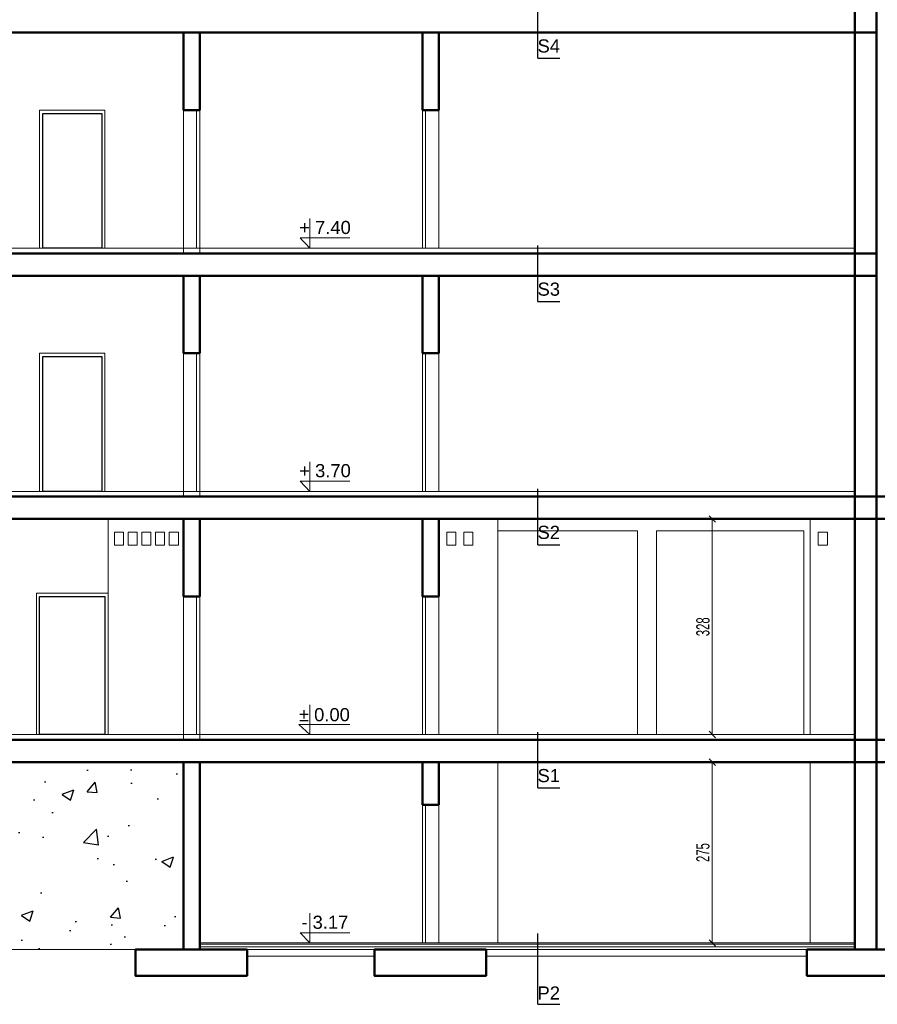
# Model space of a CAD drawing. Header units: millimetres. Extents: x 72202 to 304796, y 21658 to 519946.
# Tile 38 of 139: x 208908 to 210212, y 200756 to 202254. Entities that reach past the tile are written whole.
import ezdxf

# ---------------------------------------------------------------- set-up
doc = ezdxf.new("R2010")
doc.units = ezdxf.units.MM
doc.layers.get('0').update_dxf_attribs({"color": 253})
doc.layers.get('Defpoints').update_dxf_attribs({"color": 253})
for name, color, linetype, lineweight in [('linia - cienka', 253, 'Continuous', 25), ('linia - gruba - projektowana', 253, 'Continuous', 50), ('linia - ściany do wyburzenia', 253, 'Continuous', 5), ('LINIA CIENKA', 7, 'Continuous', 13), ('LINIA WYMIAROWANIE', 253, 'Continuous', 9), ('odnośnik', 253, 'Continuous', 18), ('OPISY', 253, 'Continuous', 9)]:
    doc.layers.add(name, color=color, linetype=linetype, lineweight=lineweight)
doc.layers.add('LINIA-NIE DRUKOWAĆ', color=253, linetype='Continuous', lineweight=20, plot=False)
doc.styles.add('Arial', font='arial.ttf', dxfattribs={"height": 250})
doc.styles.add('simplex', font='arial.ttf')
doc.styles.get("Standard").update_dxf_attribs({"font": 'ARIALN.TTF', "width": 0.75})
doc.dimstyles.new('sebek100', dxfattribs={"dimtxt": 17, "dimasz": 10, "dimexe": 10, "dimexo": 20, "dimgap": 4, "dimtad": 1, "dimrnd": 0.5, "dimtxsty": 'Standard', "dimblk": 'OBLIQUE', "dimcen": 8, "dimclre": 1, "dimazin": 0, "dimtm": 1e-09, "dimtfac": 1, "dimtix": 1, "dimtmove": 1, "dimatfit": 3, "dimldrblk": 'zas', "dimfxl": 10, "dimfxlon": 1, "dimtolj": 2, "dimlwd": -1, "dimlwe": -1, "dimarcsym": 0})

# ---------------------------------------------------------------- blocks, each defined once
blk = doc.blocks.new('_Oblique')
at = {"color": 0, "linetype": 'ByBlock', "lineweight": -2}
blk.add_line((-0.5, -0.5), (0.5, 0.5), dxfattribs=at)
blk = doc.blocks.new('*D251')
at = {"layer": 'Defpoints', "color": 0, "lineweight": -3, "ltscale": 4, "transparency": 16777216}
for p in [(209181.8, 201124), (209961.3, 201124), (209181.8, 200849)]:
    blk.add_point(p, dxfattribs=at)
at = {"layer": 'LINIA WYMIAROWANIE', "ltscale": 4, "transparency": 16777216}
for p, q in [((209951.3, 201124), (209971.3, 201124)), ((209951.3, 200849), (209971.3, 200849))]:
    blk.add_line(p, q, dxfattribs=at)
at = {"layer": 'LINIA WYMIAROWANIE', "color": 0, "ltscale": 4, "transparency": 16777216}
blk.add_line((209961.3, 200849), (209961.3, 201124), dxfattribs=at)
at = {"layer": 'LINIA WYMIAROWANIE', "color": 0, "ltscale": 4, "transparency": 16777216, "xscale": 10, "yscale": 10, "zscale": 10}
for p, rotation in [((209961.3, 201124), 90), ((209961.3, 200849), 270)]:
    blk.add_blockref('_Oblique', p, dxfattribs=dict(at, rotation=rotation))
at = {"layer": 'LINIA WYMIAROWANIE', "color": 0, "lineweight": -3, "ltscale": 4, "transparency": 16777216, "insert": (209947.1, 200986.5), "char_height": 20, "attachment_point": 5, "rotation": 90, "bg_fill": 3, "box_fill_scale": 1.1, "bg_fill_color": 256, "bg_fill_true_color": 13158600, "bg_fill_transparency": 0}
blk.add_mtext('\\A2;275', dxfattribs=at)
blk = doc.blocks.new('zas')
blk = doc.blocks.new('*D253')
at = {"layer": 'Defpoints', "color": 0, "lineweight": -3, "ltscale": 4, "transparency": 16777216}
for p in [(209961.3, 201494), (210178.3, 201494), (210178.3, 201166)]:
    blk.add_point(p, dxfattribs=at)
at = {"layer": 'LINIA WYMIAROWANIE', "ltscale": 4, "transparency": 16777216}
for p, q in [((209971.3, 201494), (209951.3, 201494)), ((209971.3, 201166), (209951.3, 201166))]:
    blk.add_line(p, q, dxfattribs=at)
at = {"layer": 'LINIA WYMIAROWANIE', "color": 0, "ltscale": 4, "transparency": 16777216}
blk.add_line((209961.3, 201166), (209961.3, 201494), dxfattribs=at)
at = {"layer": 'LINIA WYMIAROWANIE', "color": 0, "ltscale": 4, "transparency": 16777216, "xscale": 10, "yscale": 10, "zscale": 10}
for p, rotation in [((209961.3, 201494), 90), ((209961.3, 201166), 270)]:
    blk.add_blockref('_Oblique', p, dxfattribs=dict(at, rotation=rotation))
at = {"layer": 'LINIA WYMIAROWANIE', "color": 0, "lineweight": -3, "ltscale": 4, "transparency": 16777216, "insert": (209947.1, 201330), "char_height": 20, "attachment_point": 5, "rotation": 90, "bg_fill": 3, "box_fill_scale": 1.1, "bg_fill_color": 256, "bg_fill_true_color": 13158600, "bg_fill_transparency": 0}
blk.add_mtext('\\A2;328', dxfattribs=at)

msp = doc.modelspace()

# ---------------------------------------------------------------- hatches: boundary and pattern name
at = {"layer": 'linia - ściany do wyburzenia', "lineweight": -3, "ltscale": 1.2}
h = msp.add_hatch(dxfattribs=at)
h.set_pattern_fill('AR-CONC', color=256)
h.paths.add_polyline_path([(208643.728, 201124.042), (208643.728, 200839.042), (209156.772, 200839.042), (209156.772, 201124.042)])
h.paths.add_polyline_path([(208593.728, 200839.042), (208643.728, 200839.042), (208643.728, 201124.042), (208593.728, 201124.042)])
h.paths.add_polyline_path([(208593.728, 201124.042), (208520.07, 201124.042), (208520.07, 200839.042), (208593.728, 200839.042)])
h.paths.add_polyline_path([(208675.125, 201068.928), (208719.3, 201068.928), (208719.3, 201110.143), (208675.125, 201110.143)], flags=24)

# ---------------------------------------------------------------- linework, layer by layer
at = {"layer": 'linia - cienka'}
for p, q in [((209695.827, 202194.91), (209695.827, 202291.093)), ((209695.827, 202194.91), (209729.333, 202194.91)), ((209695.827, 201824.91), (209695.827, 201909.923)), ((209695.827, 201824.91), (209729.333, 201824.91)), ((209695.827, 201454.91), (209695.827, 201539.923)), ((209695.827, 201454.91), (209729.333, 201454.91)), ((209695.827, 201084.91), (209695.827, 201169.923)), ((209695.827, 201084.91), (209729.333, 201084.91)), ((209695.827, 200755.669), (209695.827, 200863.397)), ((209695.827, 200755.669), (209729.333, 200755.669))]:
    msp.add_line(p, q, dxfattribs=at)
at = {"layer": 'linia - gruba - projektowana'}
for p, q in [((210211.292, 200839.042), (210211.292, 202448.042)), ((210178.292, 200839.042), (210178.292, 202388.042)), ((208486.877, 202234.042), (210211.292, 202234.042)), ((209156.772, 202116.042), (209156.772, 202234.042)), ((209181.772, 202234.042), (209181.772, 202116.042)), ((209520.292, 202116.042), (209520.292, 202234.042)), ((209545.292, 202234.042), (209545.292, 202116.042)), ((209156.772, 202116.042), (209181.772, 202116.042)), ((209520.292, 202116.042), (209545.292, 202116.042)), ((208486.877, 201898.042), (210211.292, 201898.042)), ((208486.877, 201864.042), (210211.292, 201864.042)), ((209156.772, 201746.042), (209156.772, 201864.042)), ((209181.772, 201864.042), (209181.772, 201746.042)), ((209520.292, 201746.042), (209520.292, 201864.042)), ((209545.292, 201864.042), (209545.292, 201746.042)), ((209156.772, 201746.042), (209181.772, 201746.042)), ((209520.292, 201746.042), (209545.292, 201746.042)), ((208486.877, 201528.042), (210211.292, 201528.042)), ((210210.773, 201528.042), (210509.656, 201528.042)), ((208486.877, 201494.042), (210211.292, 201494.042)), ((209156.772, 201376.042), (209156.772, 201494.042)), ((209181.772, 201494.042), (209181.772, 201376.042)), ((209520.292, 201376.042), (209520.292, 201494.042)), ((209545.292, 201494.042), (209545.292, 201376.042)), ((210210.773, 201494.042), (210509.656, 201494.042)), ((209156.772, 201376.042), (209181.772, 201376.042)), ((209520.292, 201376.042), (209545.292, 201376.042)), ((208486.877, 201158.042), (210211.292, 201158.042)), ((210211.292, 201158.042), (210509.656, 201158.042)), ((208486.877, 201124.042), (210211.292, 201124.042)), ((209156.772, 200839.042), (209156.772, 201124.042)), ((209181.772, 201124.042), (209181.772, 200839.042)), ((209520.292, 201059.042), (209520.292, 201124.042)), ((209545.292, 201124.042), (209545.292, 201059.042)), ((210211.292, 201124.042), (210509.656, 201124.042)), ((209520.292, 201059.042), (209545.292, 201059.042)), ((209253.772, 200839.042), (209083.772, 200839.042)), ((209617.292, 200839.042), (209447.292, 200839.042)), ((210178.292, 200839.042), (210105.292, 200839.042))]:
    msp.add_line(p, q, dxfattribs=at)
for points in [[(209253.772, 200839.042), (209083.772, 200839.042), (209083.772, 200799.042), (209253.772, 200799.042)], [(209617.292, 200839.042), (209447.292, 200839.042), (209447.292, 200799.042), (209617.292, 200799.042)], [(210275.292, 200839.042), (210105.292, 200839.042), (210105.292, 200799.042), (210275.292, 200799.042)]]:
    msp.add_lwpolyline(points, close=True, dxfattribs=at)
at = {"layer": 'LINIA CIENKA'}
for p, q in [((209156.772, 201906.042), (209156.772, 202116.042)), ((209176.772, 202116.042), (209176.772, 201906.042)), ((209181.772, 202116.042), (209181.772, 201906.042)), ((209520.292, 201906.042), (209520.292, 202116.042)), ((209525.292, 201906.042), (209525.292, 202116.042)), ((209545.292, 202116.042), (209545.292, 201906.042)), ((208520.07, 201906.042), (210178.292, 201906.042)), ((209181.772, 201906.042), (209156.772, 201906.042)), ((209156.772, 201536.042), (209156.772, 201746.042)), ((209176.772, 201746.042), (209176.772, 201536.042)), ((209181.772, 201746.042), (209181.772, 201536.042)), ((209520.292, 201536.042), (209520.292, 201746.042)), ((209525.292, 201536.042), (209525.292, 201746.042)), ((209545.292, 201746.042), (209545.292, 201536.042)), ((208520.07, 201536.042), (210178.292, 201536.042)), ((209181.772, 201536.042), (209156.772, 201536.042)), ((209042.564, 201166.042), (209042.564, 201494.042)), ((209635.292, 201166.042), (209635.292, 201494.042)), ((210110.292, 201166.042), (210110.292, 201494.042)), ((209557.292, 201474.042), (209571.292, 201474.042)), ((209557.292, 201454.042), (209557.292, 201474.042)), ((209571.292, 201474.042), (209571.292, 201454.042)), ((209583.292, 201474.042), (209597.292, 201474.042)), ((209583.292, 201454.042), (209583.292, 201474.042)), ((209597.292, 201474.042), (209597.292, 201454.042)), ((209635.292, 201476.042), (209847.292, 201476.042)), ((209847.292, 201166.042), (209847.292, 201476.042)), ((209876.292, 201166.042), (209876.292, 201476.042)), ((210100.292, 201166.042), (210100.292, 201476.042)), ((209571.292, 201454.042), (209557.292, 201454.042)), ((209597.292, 201454.042), (209583.292, 201454.042)), ((209156.772, 201166.042), (209156.772, 201376.042)), ((209176.772, 201376.042), (209176.772, 201166.042)), ((209181.772, 201376.042), (209181.772, 201166.042)), ((209520.292, 201166.042), (209520.292, 201376.042)), ((209525.292, 201166.042), (209525.292, 201376.042)), ((209545.292, 201376.042), (209545.292, 201166.042)), ((208520.07, 201166.042), (210178.292, 201166.042)), ((209181.772, 201166.042), (209156.772, 201166.042)), ((210110.292, 201124.042), (210110.292, 200849.042)), ((209520.292, 200849.042), (209520.292, 201059.042)), ((209525.292, 200849.042), (209525.292, 201059.042)), ((209545.292, 201059.042), (209545.292, 200849.042)), ((209181.772, 200849.042), (209520.292, 200849.042)), ((209447.292, 200839.042), (209253.772, 200839.042)), ((209520.292, 200849.042), (210178.292, 200849.042)), ((210105.292, 200839.042), (209617.292, 200839.042)), ((209447.292, 200829.042), (209253.772, 200829.042)), ((210105.292, 200829.042), (209617.292, 200829.042))]:
    msp.add_line(p, q, dxfattribs=at)
for points in [[(208938.146, 202116.042), (209037.564, 202116.042), (209037.564, 201906.042), (208938.146, 201906.042)], [(208938.146, 201746.042), (209037.564, 201746.042), (209037.564, 201536.042), (208938.146, 201536.042)], [(209051.768, 201474.042), (209065.768, 201474.042), (209065.768, 201454.042), (209051.768, 201454.042)], [(209072.617, 201474.042), (209086.617, 201474.042), (209086.617, 201454.042), (209072.617, 201454.042)], [(209093.466, 201474.042), (209107.466, 201474.042), (209107.466, 201454.042), (209093.466, 201454.042)], [(209114.315, 201474.042), (209128.315, 201474.042), (209128.315, 201454.042), (209114.315, 201454.042)], [(209135.164, 201474.042), (209149.164, 201474.042), (209149.164, 201454.042), (209135.164, 201454.042)], [(208933.146, 201381.042), (209042.564, 201381.042), (209042.564, 201166.042), (208933.146, 201166.042)]]:
    msp.add_lwpolyline(points, close=True, dxfattribs=at)
at = {"layer": 'LINIA WYMIAROWANIE', "lineweight": -3, "ltscale": 1.2}
for p, q in [((209156.772, 202116.042), (209181.772, 202116.042)), ((209520.292, 202116.042), (209545.292, 202116.042)), ((209156.772, 201746.042), (209181.772, 201746.042)), ((209520.292, 201746.042), (209545.292, 201746.042))]:
    msp.add_line(p, q, dxfattribs=at)
at = {"layer": 'LINIA WYMIAROWANIE', "color": 8, "lineweight": -3, "ltscale": 4}
for points in [[(208943.146, 202111.042), (209032.564, 202111.042), (209032.564, 201906.042), (208943.146, 201906.042)], [(208943.146, 201741.042), (209032.564, 201741.042), (209032.564, 201536.042), (208943.146, 201536.042)], [(208938.146, 201376.042), (209037.564, 201376.042), (209037.564, 201166.042), (208938.146, 201166.042)]]:
    msp.add_lwpolyline(points, close=True, dxfattribs=at)
at = {"layer": 'LINIA-NIE DRUKOWAĆ'}
for p, q in [((209156.772, 201898.042), (209156.772, 201906.042)), ((209156.772, 201898.042), (209156.772, 201906.042)), ((209181.772, 201906.042), (209181.772, 201898.042)), ((209181.772, 201906.042), (209181.772, 201898.042)), ((209156.772, 201528.042), (209156.772, 201536.042)), ((209156.772, 201528.042), (209156.772, 201536.042)), ((209181.772, 201536.042), (209181.772, 201528.042)), ((209181.772, 201536.042), (209181.772, 201528.042)), ((209156.772, 201158.042), (209156.772, 201166.042)), ((209181.772, 201166.042), (209181.772, 201158.042))]:
    msp.add_line(p, q, dxfattribs=at)
msp.add_lwpolyline([(208520.07, 201124.042), (209156.772, 201124.042), (209156.772, 200839.042), (208520.07, 200839.042)], close=True, dxfattribs=at)
at = {"layer": 'odnośnik', "ltscale": 100}
for p, q in [((209349.181, 201211.08), (209349.181, 201166.042)), ((209349.181, 201166.042), (209332.23, 201181.587)), ((209332.23, 201181.587), (209410.133, 201181.587))]:
    msp.add_line(p, q, dxfattribs=at)

# ---------------------------------------------------------------- texts
at = {"layer": 'odnośnik', "ltscale": 100, "char_height": 20, "width": 138.64998, "attachment_point": 1, "style": 'Arial', "bg_fill": 2}
for s, insert in [('+ 7.40', (209333.038, 201947.499)), ('+ 3.70', (209333.038, 201577.499)), ('- 3.17', (209336.268, 200890.499))]:
    msp.add_mtext(s, dxfattribs=dict(at, insert=insert))
at = {"layer": 'odnośnik', "ltscale": 100, "insert": (209332.547, 201206.321), "char_height": 20, "width": 138.64998, "attachment_point": 1, "style": 'Arial'}
msp.add_mtext('± 0.00', dxfattribs=at)
at = {"layer": 'OPISY', "char_height": 20, "width": 33.50597, "attachment_point": 5, "style": 'simplex'}
for s, insert in [('S4', (209712.58, 202213.49)), ('S3', (209712.58, 201843.49)), ('S2', (209712.58, 201473.49)), ('S1', (209712.58, 201103.49)), ('P2', (209712.58, 200772.89))]:
    msp.add_mtext(s, dxfattribs=dict(at, insert=insert))

# ---------------------------------------------------------------- next in the draw order: linework, layer by layer
at = {"layer": 'odnośnik', "ltscale": 100}
for p, q in [((209349.181, 201951.08), (209349.181, 201906.042)), ((209349.181, 201906.042), (209334.251, 201921.587)), ((209334.251, 201921.587), (209410.133, 201921.587)), ((209349.181, 201581.08), (209349.181, 201536.042)), ((209349.181, 201536.042), (209334.251, 201551.587)), ((209334.251, 201551.587), (209410.133, 201551.587)), ((209349.181, 200894.08), (209349.181, 200849.042)), ((209349.181, 200849.042), (209334.251, 200864.587)), ((209334.251, 200864.587), (209410.133, 200864.587))]:
    msp.add_line(p, q, dxfattribs=at)

# ---------------------------------------------------------------- next in the draw order: dimensions: what is measured, and where the dimension line sits
at = {"layer": 'LINIA WYMIAROWANIE', "lineweight": -3, "ltscale": 4}
dim = msp.add_linear_dim(base=(209961.291, 201494.042), p1=(210178.292, 201166.042), p2=(210178.292, 201494.042), angle=90, dimstyle='sebek100', override={"dimtxt": 20, "dimrnd": 0, "dimclre": 256, "dimtfill": 1, "dimarcsym": 2}, dxfattribs=at)
dim.commit()
dim.dimension.update_dxf_attribs({"geometry": '*D253', "text_midpoint": (209947.08, 201330.042)})

# ---------------------------------------------------------------- next in the draw order: linework, layer by layer
at = {"layer": 'LINIA CIENKA'}
for p, q in [((209876.292, 201476.042), (210100.292, 201476.042)), ((210122.292, 201474.042), (210136.292, 201474.042)), ((210122.292, 201454.042), (210122.292, 201474.042)), ((210136.292, 201474.042), (210136.292, 201454.042)), ((210136.292, 201454.042), (210122.292, 201454.042))]:
    msp.add_line(p, q, dxfattribs=at)

# ---------------------------------------------------------------- next in the draw order: dimensions: what is measured, and where the dimension line sits
at = {"layer": 'LINIA WYMIAROWANIE', "lineweight": -3, "ltscale": 4}
dim = msp.add_linear_dim(base=(209961.291, 201124.042), p1=(209181.772, 200849.042), p2=(209181.772, 201124.042), angle=90, dimstyle='sebek100', override={"dimtxt": 20, "dimrnd": 0, "dimclre": 256, "dimtfill": 1, "dimarcsym": 2}, dxfattribs=at)
dim.commit()
dim.dimension.update_dxf_attribs({"geometry": '*D251', "text_midpoint": (209947.08, 200986.542)})

# ---------------------------------------------------------------- next in the draw order: linework, layer by layer
at = {"layer": 'LINIA CIENKA'}
for p, q in [((209635.292, 201124.042), (209635.292, 200849.042)), ((209181.772, 200847.042), (209520.292, 200847.042)), ((209181.772, 200843.042), (209520.292, 200843.042)), ((209447.292, 200839.042), (209253.772, 200839.042)), ((209520.292, 200847.042), (210178.292, 200847.042)), ((209520.292, 200843.042), (210178.292, 200843.042)), ((210105.292, 200839.042), (209617.292, 200839.042))]:
    msp.add_line(p, q, dxfattribs=at)

doc.saveas('drawing.dxf')
